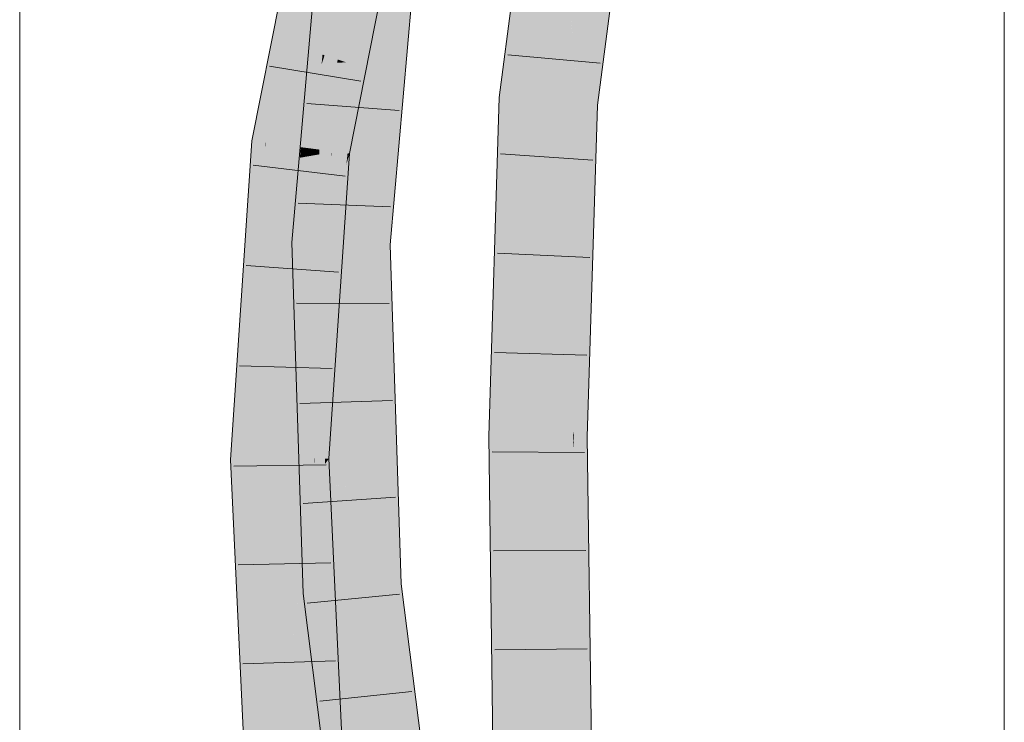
# Model space of a CAD drawing. Extents: x -620 to 3480, y 62 to 1107.
# Tile 219 of 244: x 170.82 to 173.32, y 816.24 to 818.02. Entities that reach past the tile are written whole.
import ezdxf

# ---------------------------------------------------------------- set-up
doc = ezdxf.new("R2010")
doc.units = 0
doc.layers.get('0').update_dxf_attribs({"lineweight": 35})
doc.layers.add('E_Detail_Linie_Text_Bem', color=7, linetype='Continuous', lineweight=13)
for name, color, linetype, lineweight, true_color in [('E_Leerrohr 25-A06G9GVN8I', 7, 'Continuous', 9, 0xff8000), ('E_Leerrohr 25-Shading', 7, 'Continuous', 9, 0xff8000), ('E_Leerrohr 32-A06G9GVS8I', 7, 'Continuous', 9, 0x00b300), ('E_Leerrohr 32-Shading', 7, 'Continuous', 9, 0x00b300)]:
    doc.layers.add(name, color=color, linetype=linetype, lineweight=lineweight, true_color=true_color)

# ---------------------------------------------------------------- blocks, each defined once
blk = doc.blocks.new('Shading-A06G9GDP8I', base_point=(250.5309, 772.3447))
at = {"layer": 'E_Leerrohr 25-Shading', "color": 43, "true_color": 0xd7ab7f}
for points in [[(172.0333, 817.8244), (172.0698, 817.8215), (172.1351, 818.6019), (172.1712, 818.5962)], [(172.246, 817.8077), (172.2721, 817.9792), (172.3458, 818.5686)], [(172.3458, 818.5686), (172.2721, 817.9792), (172.3395, 818.4222)], [(172.2721, 817.9792), (172.3326, 818.2613), (172.3395, 818.4222)], [(172.2721, 817.9792), (172.2506, 817.8074), (172.3326, 818.2613), (172.2887, 817.9938)], [(172.2887, 817.9938), (172.3297, 818.1943), (172.3326, 818.2613)], [(172.3075, 818.06), (172.3297, 818.1943), (172.2784, 817.9308), (172.2887, 817.9938)], [(172.3278, 818.1503), (172.2784, 817.9308), (172.2825, 817.8049), (172.2581, 817.8068)], [(172.246, 817.8077), (172.2506, 817.8074), (172.2721, 817.9792)], [(172.2887, 817.9938), (172.2506, 817.8074), (172.2784, 817.9308)], [(172.2581, 817.8068), (172.2784, 817.9308), (172.2537, 817.8071), (172.2616, 817.8563)], [(172.2616, 817.8563), (172.2506, 817.8074), (172.2537, 817.8071)], [(172.0067, 816.9644), (172.0434, 816.9641), (172.0333, 817.8244), (172.0698, 817.8215)], [(172.2475, 817.7487), (172.246, 817.8077), (172.2395, 817.5939)], [(172.2506, 817.8074), (172.246, 817.8077), (172.2475, 817.7487)], [(172.2537, 817.8071), (172.2506, 817.8074), (172.2491, 817.6905), (172.2475, 817.7487)], [(172.2506, 817.6307), (172.2581, 817.8068), (172.2491, 817.6905), (172.2537, 817.8071)], [(172.2628, 817.1619), (172.2825, 817.8049), (172.2506, 817.6307), (172.2581, 817.8068)], [(172.2475, 817.7487), (172.2201, 816.9626), (172.2491, 817.6905)], [(172.2201, 816.9626), (172.2475, 817.7487), (172.2395, 817.5939)], [(172.2201, 816.9626), (172.2229, 816.9756), (172.2491, 817.6905), (172.2506, 817.6307)], [(172.2229, 816.9756), (172.2628, 817.1619), (172.2506, 817.6307)], [(172.2524, 816.9623), (172.2628, 817.1619), (172.2224, 816.9626), (172.2229, 816.9756)], [(172.2524, 816.9623), (172.2567, 816.9623), (172.2628, 817.1619)], [(172.2229, 816.9756), (172.2201, 816.9626), (172.2224, 816.9626)], [(172.0186, 816.0864), (172.0551, 816.0872), (172.0067, 816.9644), (172.0434, 816.9641)], [(172.2226, 816.9359), (172.2201, 816.9626), (172.2319, 816.0912)], [(172.2224, 816.9626), (172.2201, 816.9626), (172.2226, 816.9359)], [(172.2524, 816.9623), (172.2224, 816.9626), (172.2628, 816.5102), (172.2226, 816.9359)], [(172.2628, 816.5102), (172.2567, 816.9623), (172.2524, 816.9623)], [(172.2628, 816.5102), (172.2226, 816.9359), (172.2685, 816.0921), (172.2319, 816.0912)]]:
    blk.add_solid(points, dxfattribs=at)
at = {"layer": 'E_Leerrohr 25-Shading', "color": 31, "true_color": 0xfabd7f}
for points in [[(172.0698, 817.8215), (172.1579, 817.8146), (172.1712, 818.5962), (172.2585, 818.5824)], [(172.246, 817.8077), (172.3458, 818.5686), (172.2529, 818.2319), (172.3457, 818.5686)], [(172.212, 818.0837), (172.246, 817.8077), (172.2529, 818.2319)], [(172.2028, 818.1576), (172.1579, 817.8146), (172.2348, 817.8087)], [(172.2348, 817.8087), (172.246, 817.8077), (172.2102, 818.0773), (172.212, 818.0837)], [(172.0434, 816.9641), (172.1317, 816.9634), (172.0698, 817.8215), (172.1579, 817.8146)], [(172.1579, 817.8146), (172.1378, 817.162), (172.2201, 816.9626), (172.1422, 816.9633)], [(172.2348, 817.8087), (172.1579, 817.8146), (172.2395, 817.5939), (172.2201, 816.9626)], [(172.246, 817.8077), (172.2348, 817.8087), (172.2395, 817.5939)], [(172.1378, 817.162), (172.1317, 816.9634), (172.1422, 816.9633)], [(172.0551, 816.0872), (172.1435, 816.0892), (172.0434, 816.9641), (172.1317, 816.9634)], [(172.1317, 816.9634), (172.1378, 816.5106), (172.1422, 816.9633)], [(172.1378, 816.5106), (172.2201, 816.9626), (172.1422, 816.9633)], [(172.1378, 816.5106), (172.1435, 816.0892), (172.2201, 816.9626), (172.2319, 816.0912)]]:
    blk.add_solid(points, dxfattribs=at)
at = {"layer": 'E_Leerrohr 32-Shading', "color": 83, "true_color": 0x7fbd7f}
for points in [[(171.562, 818.3202), (171.5454, 818.4249), (171.4402, 817.7093), (171.5021, 818.2057)], [(171.6257, 817.6855), (171.7755, 818.3286), (171.6987, 818.102), (171.7076, 818.138)], [(171.562, 818.3202), (171.4402, 817.7093), (171.4412, 817.7092)], [(171.5818, 817.9065), (171.5845, 817.9331), (171.5443, 817.8918), (171.5747, 818.2419)], [(171.5747, 818.2419), (171.5845, 817.9331), (171.5833, 818.2406)], [(171.5845, 817.9331), (171.6109, 818.2366), (171.5833, 818.2406)], [(171.5021, 818.2057), (171.4049, 817.7138), (171.4402, 817.7093)], [(171.8043, 818.0018), (171.8221, 818.2061), (171.726, 817.4507), (171.8107, 818.145)], [(171.7859, 818.2113), (171.7533, 817.8368), (171.8041, 818.2086)], [(171.8044, 818.2086), (171.8041, 818.2086), (171.7772, 817.9651), (171.7533, 817.8368)], [(171.8182, 818.2066), (171.8044, 818.2086), (171.8107, 818.145), (171.7772, 817.9651)], [(171.726, 817.4507), (171.8107, 818.145), (171.7197, 817.4509), (171.7772, 817.9651)], [(171.6257, 817.6855), (171.6987, 818.102), (171.6165, 817.6866)], [(171.6257, 817.6855), (171.7029, 817.9348), (171.7223, 818.1003), (171.7354, 818.0992)], [(171.7804, 817.7848), (171.8043, 818.0018), (171.7366, 817.4505), (171.726, 817.4507)], [(171.7954, 817.8989), (171.8043, 818.0018), (171.7804, 817.7846)], [(171.7772, 817.9651), (171.7533, 817.8368), (171.7197, 817.4509)], [(171.5825, 817.9094), (171.5845, 817.9331), (171.5818, 817.9065)], [(171.7029, 817.9348), (171.6257, 817.6855), (171.648, 817.6826)], [(171.6528, 817.682), (171.7029, 817.9348), (171.648, 817.6826)], [(171.543, 817.455), (171.5825, 817.9094), (171.536, 817.4552), (171.5818, 817.9065)], [(171.536, 817.4552), (171.5818, 817.9065), (171.5411, 817.7238)], [(171.5818, 817.9065), (171.5443, 817.8918), (171.5411, 817.7238)], [(171.5443, 817.8918), (171.5064, 817.4559), (171.536, 817.4552)], [(171.7435, 817.4503), (171.7563, 817.45), (171.7804, 817.7846), (171.7954, 817.8989)], [(171.7435, 817.4503), (171.7804, 817.7848), (171.7366, 817.4505)], [(171.4405, 817.6987), (171.4049, 817.7138), (171.3971, 817.0503), (171.3947, 817.5616)], [(171.4049, 817.7138), (171.4405, 817.6987), (171.4402, 817.7093)], [(171.4405, 817.6987), (171.4412, 817.7092), (171.4402, 817.7093)], [(171.6262, 817.2855), (171.6528, 817.682), (171.5666, 816.907), (171.645, 817.6537)], [(171.6165, 817.6866), (171.6045, 817.5084), (171.6257, 817.6855)], [(171.6257, 817.6855), (171.6045, 817.5084), (171.648, 817.6826), (171.645, 817.6537)], [(171.645, 817.6537), (171.6528, 817.682), (171.648, 817.6826)], [(171.645, 817.6537), (171.6045, 817.5084), (171.5666, 816.907), (171.5641, 816.907)], [(171.3947, 817.5616), (171.3507, 816.9045), (171.3971, 817.0503), (171.3873, 816.905)], [(171.5064, 817.4559), (171.5455, 817.3779), (171.536, 817.4552)], [(171.5455, 817.3779), (171.5064, 817.4559), (171.5626, 816.8484), (171.5095, 817.3596)], [(171.5455, 817.3779), (171.543, 817.455), (171.536, 817.4552)], [(171.7197, 817.4509), (171.7237, 817.3276), (171.726, 817.4507)], [(171.7366, 817.4505), (171.726, 817.4507), (171.7375, 817.3794), (171.7237, 817.3276)], [(171.7435, 817.4503), (171.7366, 817.4505), (171.7431, 817.4006), (171.7375, 817.3794)], [(171.7475, 816.5857), (171.7563, 817.45), (171.7408, 817.114), (171.7431, 817.4006)], [(171.7431, 817.4006), (171.7563, 817.45), (171.7435, 817.4503)], [(171.7661, 817.1447), (171.7563, 817.45), (171.7708, 816.588), (171.7475, 816.5857)], [(171.7408, 817.1138), (171.7431, 817.4006), (171.7375, 817.3794)], [(171.7388, 816.8576), (171.7408, 817.1138), (171.7237, 817.3276), (171.7375, 817.3794)], [(171.5315, 817.1472), (171.5095, 817.3596), (171.5206, 817.014)], [(171.6262, 817.2855), (171.5666, 816.907), (171.5909, 816.9073)], [(171.6007, 816.9075), (171.6262, 817.2855), (171.5909, 816.9073)], [(171.5206, 817.014), (171.5615, 816.8583), (171.5315, 817.1472)], [(171.784, 816.5893), (171.7661, 817.1447), (171.7708, 816.588)], [(171.7475, 816.5857), (171.7408, 817.114), (171.7388, 816.8576)], [(171.5527, 816.5666), (171.5206, 817.014), (171.525, 816.8788)], [(171.5206, 817.014), (171.5527, 816.5666), (171.5615, 816.8583), (171.5602, 816.7797)], [(171.3507, 816.9045), (171.3514, 816.8894), (171.3873, 816.905), (171.4109, 816.3974)], [(171.5641, 816.907), (171.5663, 816.8596), (171.5666, 816.907)], [(171.5666, 816.907), (171.5663, 816.8596), (171.5909, 816.9073), (171.5909, 816.8939)], [(171.6239, 816.0132), (171.6007, 816.9075), (171.5932, 816.3677), (171.5909, 816.8939)], [(171.5909, 816.8939), (171.6007, 816.9075), (171.5909, 816.9073)], [(171.6434, 815.7892), (171.6359, 816.1512), (171.6239, 816.0132), (171.6007, 816.9075)], [(171.4109, 816.3974), (171.3514, 816.8894), (171.4446, 815.6747), (171.3792, 816.2926)], [(171.525, 816.8788), (171.5352, 816.5649), (171.5527, 816.5666)], [(171.5932, 816.3677), (171.5909, 816.8939), (171.5846, 816.4664), (171.5663, 816.8596)], [(171.5602, 816.7797), (171.5626, 816.8484), (171.5615, 816.8583)], [(171.5716, 816.5685), (171.5626, 816.8484), (171.5564, 816.567), (171.5602, 816.7797)], [(171.5602, 816.7797), (171.5527, 816.5666), (171.5564, 816.567)], [(171.7475, 816.5857), (171.8265, 815.9658), (171.7708, 816.588)], [(171.7708, 816.588), (171.7898, 816.3753), (171.784, 816.5893), (171.8104, 816.202)], [(171.8117, 816.3714), (171.784, 816.5893), (171.9659, 814.8895), (171.8104, 816.202)], [(171.5352, 816.5649), (171.6039, 816.3151), (171.5527, 816.5666)], [(171.6039, 816.3151), (171.5352, 816.5649), (171.7361, 815.2764), (171.6115, 815.9653)], [(171.6039, 816.3151), (171.5716, 816.5685), (171.5527, 816.5666)], [(171.5936, 816.2737), (171.5932, 816.3677), (171.5846, 816.4664)], [(171.7898, 816.3753), (171.8265, 815.9658), (171.8104, 816.202)], [(171.5936, 816.2737), (171.6469, 815.1265), (171.5932, 816.3677), (171.6162, 816.1022)], [(172.009, 814.6224), (171.8117, 816.3714), (171.9978, 814.6207), (171.9659, 814.8896)], [(171.8117, 816.3714), (172.009, 814.6224), (171.841, 816.1412)], [(171.3792, 816.2926), (171.4343, 815.1078), (171.4446, 815.6747), (171.4708, 815.1108)]]:
    blk.add_solid(points, dxfattribs=at)
at = {"layer": 'E_Leerrohr 32-Shading', "color": 83, "true_color": 0x7fd57f}
for points in [[(171.6228, 817.9205), (171.7036, 818.127), (171.6352, 818.0079), (171.752, 818.3713)], [(171.562, 818.3202), (171.4412, 817.7092), (171.6441, 818.2808), (171.5289, 817.6979)], [(171.6188, 818.1526), (171.5891, 817.8645), (171.678, 818.3091), (171.6352, 818.0079)], [(171.6109, 818.2366), (171.5845, 817.9331), (171.6984, 818.2239), (171.6706, 817.9047)], [(171.7859, 818.2113), (171.6706, 817.9047), (171.6527, 817.4525), (171.6313, 817.4529)], [(171.7859, 818.2113), (171.6527, 817.4525), (171.7533, 817.8368)], [(171.6984, 818.2239), (171.6706, 817.9047), (171.7725, 818.2132)], [(171.6706, 817.9047), (171.7859, 818.2113), (171.7725, 818.2132)], [(171.5353, 817.6971), (171.5891, 817.8645), (171.5289, 817.6979), (171.6188, 818.1526)], [(171.5761, 817.6918), (171.6165, 817.6866), (171.5846, 817.7958), (171.6987, 818.102)], [(171.5846, 817.7958), (171.6987, 818.102), (171.5874, 817.83), (171.694, 818.1024)], [(171.5849, 817.8237), (171.6228, 817.9205), (171.5891, 817.8645), (171.6352, 818.0079)], [(171.5896, 817.9314), (171.5845, 817.9331), (171.5825, 817.9094)], [(171.5896, 817.9314), (171.5825, 817.9094), (171.6228, 817.9205), (171.6216, 817.912)], [(171.5825, 817.9094), (171.543, 817.455), (171.5991, 817.7537), (171.5567, 817.4547)], [(171.6216, 817.912), (171.5825, 817.9094), (171.5991, 817.7537)], [(171.6439, 817.9135), (171.6216, 817.912), (171.6072, 817.6787), (171.5991, 817.7537)], [(171.6439, 817.9135), (171.6072, 817.6787), (171.6429, 817.8755)], [(171.6216, 817.912), (171.6439, 817.9135), (171.6228, 817.9205)], [(171.6706, 817.9047), (171.6439, 817.9135), (171.6313, 817.4529)], [(171.6429, 817.8755), (171.6088, 817.6877), (171.6313, 817.4529), (171.6078, 817.673)], [(171.5891, 817.8645), (171.5353, 817.6971), (171.5849, 817.8237)], [(171.5849, 817.8237), (171.5811, 817.7866), (171.5874, 817.83), (171.5846, 817.7958)], [(171.6527, 817.4525), (171.7197, 817.4509), (171.7533, 817.8368)], [(171.5472, 817.6956), (171.5811, 817.7866), (171.5472, 817.7274), (171.5849, 817.8237)], [(171.5811, 817.7866), (171.5472, 817.6956), (171.5714, 817.6924)], [(171.5714, 817.6924), (171.5761, 817.6918), (171.5811, 817.7866), (171.5846, 817.7958)], [(171.5567, 817.4547), (171.5665, 817.4545), (171.5991, 817.7537), (171.6072, 817.6787)], [(171.5472, 817.7274), (171.5353, 817.6971), (171.5472, 817.6956)], [(171.4412, 817.7092), (171.4405, 817.6987), (171.5289, 817.6979), (171.5271, 817.6711)], [(171.5271, 817.6711), (171.4405, 817.6987), (171.4839, 817.0281), (171.3971, 817.0503)], [(171.5289, 817.6979), (171.5271, 817.6711), (171.5353, 817.6971)], [(171.5353, 817.6971), (171.5271, 817.6711), (171.5472, 817.6956), (171.5475, 817.6747)], [(171.5472, 817.6956), (171.5475, 817.6747), (171.5714, 817.6924), (171.5703, 817.6786)], [(171.5703, 817.6786), (171.5475, 817.6747), (171.5515, 817.4548)], [(171.5515, 817.4548), (171.5524, 817.4022), (171.5703, 817.6786), (171.5596, 817.4342)], [(171.5759, 817.6796), (171.5703, 817.6786), (171.5726, 817.4918), (171.5596, 817.4342)], [(171.6072, 817.6787), (171.5665, 817.4545), (171.6078, 817.673), (171.5924, 817.4539)], [(171.5714, 817.6924), (171.5703, 817.6786), (171.5761, 817.6918), (171.5759, 817.6796)], [(171.6045, 817.5084), (171.6165, 817.6866), (171.572, 817.4547), (171.576, 817.5068)], [(171.5726, 817.4918), (171.576, 817.5068), (171.5759, 817.6796), (171.5895, 817.6819)], [(171.5759, 817.6796), (171.6165, 817.6866), (171.5761, 817.6918)], [(171.576, 817.5068), (171.6165, 817.6866), (171.5895, 817.6819)], [(171.6088, 817.6877), (171.6072, 817.6787), (171.6078, 817.673)], [(171.5475, 817.6747), (171.5271, 817.6711), (171.5541, 817.3074), (171.4839, 817.0281)], [(171.5924, 817.4539), (171.6313, 817.4529), (171.6078, 817.673)], [(171.5641, 816.907), (171.6045, 817.5084), (171.5624, 816.907), (171.5705, 817.373)], [(171.6045, 817.5084), (171.572, 817.4547), (171.5705, 817.373)], [(171.576, 817.5068), (171.5726, 817.4919), (171.572, 817.4547)], [(171.5726, 817.4919), (171.5596, 817.4342), (171.5705, 817.373), (171.5541, 817.3074)], [(171.5665, 817.4545), (171.543, 817.455), (171.5537, 817.3763), (171.5455, 817.3779)], [(171.6313, 817.4529), (171.5665, 817.4545), (171.6343, 817.3602), (171.5537, 817.3763)], [(171.6313, 817.4529), (171.6343, 817.3602), (171.6527, 817.4525)], [(171.6343, 817.3602), (171.7197, 817.4509), (171.6527, 817.4525)], [(171.7197, 817.4509), (171.6343, 817.3602), (171.7237, 817.3276), (171.6512, 816.8351)], [(171.5524, 817.4022), (171.5541, 817.3074), (171.5596, 817.4342)], [(171.5537, 817.3763), (171.5455, 817.3779), (171.5469, 817.3346)], [(171.6512, 816.8351), (171.6343, 817.3602), (171.5469, 817.3346), (171.5537, 817.3763)], [(171.5705, 817.373), (171.5541, 817.3074), (171.5624, 816.907), (171.5612, 816.907)], [(171.6512, 816.8351), (171.5469, 817.3346), (171.5626, 816.8484)], [(171.7237, 817.3276), (171.6512, 816.8351), (171.7095, 816.582), (171.6596, 816.5771)], [(171.7237, 817.3276), (171.7095, 816.582), (171.7388, 816.8576)], [(171.5541, 817.3074), (171.4839, 817.0281), (171.5612, 816.907), (171.4757, 816.906)], [(171.3971, 817.0503), (171.3873, 816.905), (171.4839, 817.0281), (171.4757, 816.906)], [(171.3873, 816.905), (171.4109, 816.3974), (171.4757, 816.906), (171.5, 816.385)], [(171.5612, 816.907), (171.4757, 816.906), (171.5635, 816.8394), (171.5, 816.385)], [(171.5624, 816.907), (171.5612, 816.907), (171.5647, 816.8481), (171.5635, 816.8394)], [(171.5641, 816.907), (171.5624, 816.907), (171.5629, 816.8942)], [(171.5647, 816.8481), (171.5641, 816.907), (171.5629, 816.8942)], [(171.5635, 816.8394), (171.5709, 816.6245), (171.5663, 816.8596), (171.5846, 816.4664)], [(171.7095, 816.582), (171.7475, 816.5857), (171.7388, 816.8576)], [(171.5515, 816.7534), (171.5728, 816.5686), (171.5635, 816.8394)], [(171.5647, 816.8481), (171.5626, 816.8484), (171.5757, 816.5688), (171.5716, 816.5685)], [(171.5786, 816.5692), (171.5662, 816.8478), (171.5757, 816.5688), (171.5647, 816.8481)], [(171.6596, 816.5771), (171.6389, 816.8369), (171.5786, 816.5692), (171.5662, 816.8478)], [(171.6512, 816.8351), (171.6389, 816.8369), (171.6596, 816.5771)], [(171.5936, 816.2737), (171.5846, 816.4664), (171.5, 816.385), (171.5515, 816.7534)], [(171.5709, 816.6245), (171.5728, 816.5686), (171.5846, 816.4664)], [(171.6596, 816.5771), (171.5786, 816.5692), (171.6039, 816.3151), (171.5846, 816.4664)], [(171.6596, 816.5771), (171.6039, 816.3151), (171.6935, 816.3107)], [(171.6596, 816.5771), (171.6935, 816.3107), (171.7095, 816.582)], [(171.6935, 816.3107), (171.7475, 816.5857), (171.7095, 816.582)], [(171.7475, 816.5857), (171.6935, 816.3107), (171.8265, 815.9658), (171.8252, 815.2766)], [(171.5786, 816.5692), (171.5716, 816.5685), (171.5846, 816.4664)], [(171.5, 816.385), (171.4109, 816.3974), (171.5334, 815.6669), (171.4446, 815.6747)], [(171.5936, 816.2737), (171.5, 816.385), (171.5334, 815.6669)], [(171.6935, 816.3107), (171.6039, 816.3151), (171.8252, 815.2766), (171.7361, 815.2764)], [(171.5334, 815.6669), (171.5589, 815.1183), (171.5936, 816.2737), (171.647, 815.1257)]]:
    blk.add_solid(points, dxfattribs=at)
blk = doc.blocks.new('Referenz-A06G9GVT8I')
at = {"layer": 'E_Detail_Linie_Text_Bem', "linetype": 'Continuous', "ltscale": 0.13}
for p, q in [((170.8155, 812.1011), (170.8155, 821.2812)), ((173.3155, 821.2812), (173.3155, 772.1011))]:
    blk.add_line(p, q, dxfattribs=at)
at = {"layer": 'E_Leerrohr 25-A06G9GVN8I', "linetype": 'Continuous', "ltscale": 0.13}
for p, q in [((172.0333, 817.8244), (172.1351, 818.6019)), ((172.2825, 817.8049), (172.382, 818.5629)), ((172.289, 817.9116), (172.0549, 817.9325)), ((172.0067, 816.9644), (172.0333, 817.8244)), ((172.2567, 816.9623), (172.2825, 817.8049)), ((172.2708, 817.6652), (172.0363, 817.6808)), ((172.2632, 817.4177), (172.0285, 817.4286)), ((172.2556, 817.1703), (172.0207, 817.1763)), ((172.0185, 816.0863), (172.0067, 816.9644)), ((172.2685, 816.0921), (172.2567, 816.9623)), ((172.2498, 816.9226), (172.0148, 816.9242)), ((172.2531, 816.6736), (172.0181, 816.6731)), ((172.2565, 816.4247), (172.0215, 816.4221))]:
    blk.add_line(p, q, dxfattribs=at)
at = {"layer": 'E_Leerrohr 32-A06G9GVS8I', "linetype": 'Continuous', "ltscale": 0.13}
for p, q in [((171.4049, 817.7138), (171.5454, 818.4249)), ((171.6528, 817.682), (171.7874, 818.3621)), ((171.5064, 817.4559), (171.5747, 818.2419)), ((171.7563, 817.45), (171.8221, 818.206)), ((171.6817, 817.8656), (171.4498, 817.9034)), ((171.7786, 817.7908), (171.5444, 817.809)), ((171.3507, 816.9045), (171.4049, 817.7138)), ((171.6007, 816.9075), (171.6528, 817.682)), ((171.6416, 817.6245), (171.4082, 817.652)), ((171.7573, 817.5463), (171.5224, 817.5554)), ((171.5352, 816.5649), (171.5064, 817.4559)), ((171.784, 816.5893), (171.7563, 817.45)), ((171.6253, 817.3802), (171.3909, 817.3974)), ((171.7537, 817.301), (171.5187, 817.3016)), ((171.6088, 817.1359), (171.3739, 817.1428)), ((171.7617, 817.0552), (171.5268, 817.0476)), ((171.4343, 815.1078), (171.3507, 816.9045)), ((171.6834, 815.1288), (171.6007, 816.9075)), ((171.594, 816.8914), (171.359, 816.8885)), ((171.7696, 816.8094), (171.5351, 816.7937)), ((171.6056, 816.6428), (171.3706, 816.6376)), ((172.034, 814.6261), (171.784, 816.5893)), ((171.7867, 814.5892), (171.5352, 816.5649)), ((171.7797, 816.5634), (171.5458, 816.5403)), ((171.6171, 816.3943), (171.3823, 816.3866)), ((171.8112, 816.3161), (171.5775, 816.2916))]:
    blk.add_line(p, q, dxfattribs=at)

msp = doc.modelspace()

# ---------------------------------------------------------------- block references
at = {"color": 8, "lineweight": 25, "ltscale": 0.25, "true_color": 0x808080}
msp.add_blockref('Referenz-A06G9GVT8I', (0, 0), dxfattribs=at)
msp.add_blockref('Shading-A06G9GDP8I', (250.5309, 772.3447))

doc.saveas('drawing.dxf')
